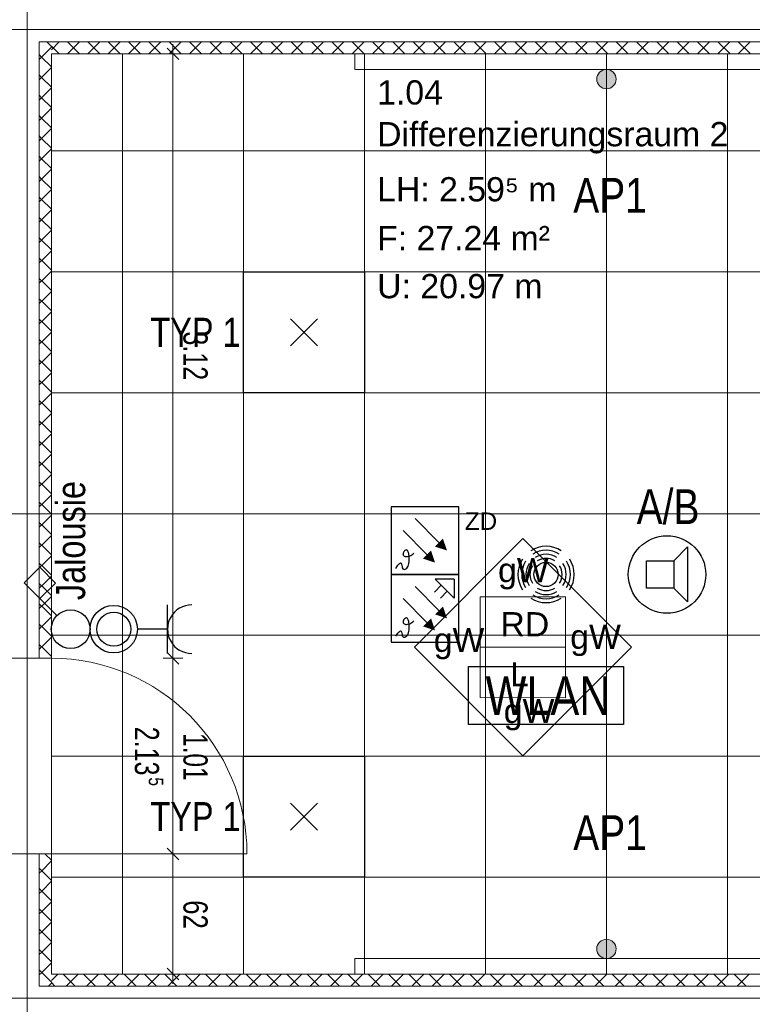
# Model space of a CAD drawing. Extents: x 1101 to 1942, y 41 to 882.
# Tile 16 of 104: x 1473 to 1548, y 389 to 490. Entities that reach past the tile are written whole.
import ezdxf
from ezdxf.lldxf.tags import DXFTag

# ---------------------------------------------------------------- set-up
doc = ezdxf.new("R2010")
doc.units = 0
doc.layers.get('0').update_dxf_attribs({"lineweight": 13})
for name, color, linetype, lineweight in [('Axen', 7, 'Continuous', 25), ('Beschriftung', 7, 'Continuous', 25), ('BI_E_Allgemein', 7, 'Continuous', 18), ('Deckenspiegel', 7, 'Continuous', 25), ('Fullfläche', 7, 'Continuous', 25), ('Maßlinien', 7, 'Continuous', 25), ('Räume', 7, 'Continuous', 25), ('Türen-A03CP7TV1H', 7, 'Continuous', 25), ('Wände', 7, 'Continuous', 25)]:
    doc.layers.add(name, color=color, linetype=linetype, lineweight=lineweight)
for name, color, linetype, lineweight, true_color in [('BI_E_Beschallung', 5, 'Continuous', 25, 0x0000ff), ('BI_E_EDV', 3, 'Continuous', 25, 0x00ff00), ('BI_E_Einbruchmeldeanlagen', 5, 'Continuous', 25, 0x0000ff), ('BI_E_Licht', 7, 'Continuous', 25, 0xff6600), ('BI_E_Starkstrom', 1, 'Continuous', 25, 0xff0000), ('BI_E_Steckdosen', 1, 'Continuous', 25, 0xff0000), ('BI_E_Taster', 1, 'Continuous', 25, 0xff0000), ('BI_E_Trassen 2', 6, 'Continuous', 18, 0xff00ff)]:
    doc.layers.add(name, color=color, linetype=linetype, lineweight=lineweight, true_color=true_color)
doc.styles.get("Standard").update_dxf_attribs({"font": 'arial.ttf'})
tags = doc.linetypes.add('ALL_S25', pattern=[0.001, 0, -0.001]).pattern_tags.tags
tags[6:7] = [DXFTag(74, 4), DXFTag(75, 0), DXFTag(340, '0'), DXFTag(46, 1.0), DXFTag(50, 0.0), DXFTag(44, 0.0), DXFTag(45, 0.0)]
tags[4:5] = [DXFTag(74, 4), DXFTag(75, 0), DXFTag(340, '0'), DXFTag(46, 1.0), DXFTag(50, 0.0), DXFTag(44, 0.0), DXFTag(45, 0.0)]

# ---------------------------------------------------------------- blocks, each defined once
blk = doc.blocks.new('Referenz-A03CP7TX1H', base_point=(1202.26, 90.13))
at = {"layer": 'Axen', "color": 0, "linetype": 'ALL_S25', "lineweight": -2, "ltscale": 0.13}
for p, q in [((1473.5, 90.13), (1473.5, 825.65)), ((1661.85, 489.45), (1222.34, 489.45)), ((1661.84, 439.45), (1222.33, 439.45)), ((1661.83, 389.45), (1222.32, 389.45))]:
    blk.add_line(p, q, dxfattribs=at)
at = {"layer": 'Beschriftung', "color": 0, "lineweight": -2}
for p, q in [((1513.5, 425.69), (1524.71, 436.9)), ((1524.71, 436.9), (1535.92, 425.68)), ((1520.31, 425.69), (1520.31, 430.89)), ((1520.31, 430.89), (1529.11, 430.88)), ((1529.11, 430.88), (1529.11, 425.68)), ((1524.71, 414.47), (1513.5, 425.69)), ((1529.11, 425.68), (1520.31, 425.69)), ((1520.31, 420.49), (1520.31, 425.69)), ((1535.92, 425.68), (1524.71, 414.47)), ((1529.11, 425.68), (1529.11, 420.48)), ((1529.11, 420.48), (1520.31, 420.49))]:
    blk.add_line(p, q, dxfattribs=at)
at = {"layer": 'Deckenspiegel', "color": 0, "lineweight": -2}
for p, q in [((1476, 486.95), (1590.7, 486.95)), ((1476, 391.95), (1476, 486.95)), ((1483.35, 486.95), (1483.35, 391.95)), ((1495.85, 486.95), (1495.85, 391.95)), ((1508.35, 486.95), (1508.35, 391.95)), ((1520.85, 486.95), (1520.85, 391.95)), ((1533.35, 486.95), (1533.35, 391.95)), ((1545.85, 486.95), (1545.85, 391.95)), ((1476, 476.95), (1590.7, 476.95)), ((1476, 464.45), (1590.7, 464.45)), ((1476, 451.95), (1590.7, 451.95)), ((1476, 439.45), (1590.7, 439.45)), ((1476, 426.95), (1590.7, 426.95)), ((1476, 414.45), (1590.7, 414.45)), ((1476, 401.95), (1590.7, 401.95)), ((1590.7, 391.95), (1476, 391.95))]:
    blk.add_line(p, q, dxfattribs=at)
at = {"layer": 'Fullfläche', "color": 0, "lineweight": -2}
for p, q in [((1475.52, 488.2), (1476, 487.72)), ((1476.8, 488.18), (1476, 487.38)), ((1477.66, 488.18), (1478.89, 486.95)), ((1478.9, 488.18), (1477.67, 486.95)), ((1479.76, 488.18), (1480.99, 486.95)), ((1481, 488.18), (1479.77, 486.95)), ((1481.86, 488.18), (1483.09, 486.95)), ((1483.1, 488.18), (1481.87, 486.95)), ((1483.96, 488.18), (1485.19, 486.95)), ((1485.2, 488.19), (1483.97, 486.95)), ((1486.06, 488.19), (1487.29, 486.95)), ((1487.3, 488.19), (1486.07, 486.95)), ((1489.4, 488.19), (1488.16, 486.95)), ((1488.16, 488.19), (1489.39, 486.95)), ((1491.5, 488.19), (1490.26, 486.95)), ((1490.26, 488.19), (1491.5, 486.95)), ((1493.6, 488.19), (1492.36, 486.95)), ((1492.36, 488.19), (1493.6, 486.95)), ((1495.7, 488.19), (1494.46, 486.95)), ((1494.46, 488.19), (1495.7, 486.95)), ((1497.8, 488.19), (1496.56, 486.95)), ((1496.56, 488.19), (1497.8, 486.95)), ((1499.9, 488.19), (1498.66, 486.95)), ((1498.66, 488.19), (1499.9, 486.95)), ((1502, 488.19), (1500.76, 486.95)), ((1500.76, 488.19), (1502, 486.95)), ((1504.1, 488.19), (1502.86, 486.95)), ((1502.86, 488.19), (1504.1, 486.95)), ((1506.2, 488.19), (1504.96, 486.95)), ((1504.96, 488.19), (1506.2, 486.95)), ((1508.3, 488.19), (1507.06, 486.95)), ((1507.06, 488.19), (1508.3, 486.95)), ((1510.4, 488.19), (1509.16, 486.95)), ((1509.16, 488.19), (1510.4, 486.95)), ((1512.5, 488.19), (1511.26, 486.95)), ((1511.26, 488.19), (1512.5, 486.95)), ((1514.6, 488.19), (1513.36, 486.95)), ((1513.36, 488.19), (1514.6, 486.95)), ((1516.7, 488.19), (1515.46, 486.95)), ((1515.46, 488.19), (1516.7, 486.95)), ((1518.8, 488.19), (1517.56, 486.95)), ((1517.56, 488.19), (1518.8, 486.95)), ((1520.9, 488.19), (1519.66, 486.95)), ((1519.66, 488.19), (1520.9, 486.95)), ((1523, 488.19), (1521.76, 486.95)), ((1521.76, 488.19), (1523, 486.95)), ((1525.1, 488.19), (1523.86, 486.95)), ((1523.86, 488.19), (1525.1, 486.95)), ((1527.2, 488.19), (1525.96, 486.95)), ((1525.96, 488.19), (1527.2, 486.95)), ((1529.3, 488.19), (1528.06, 486.95)), ((1528.06, 488.19), (1529.3, 486.95)), ((1531.4, 488.19), (1530.16, 486.95)), ((1530.16, 488.19), (1531.4, 486.95)), ((1533.5, 488.19), (1532.26, 486.95)), ((1532.26, 488.19), (1533.5, 486.95)), ((1535.6, 488.19), (1534.36, 486.95)), ((1534.36, 488.19), (1535.6, 486.95)), ((1537.7, 488.19), (1536.46, 486.95)), ((1536.46, 488.19), (1537.7, 486.95)), ((1539.8, 488.19), (1538.56, 486.95)), ((1538.56, 488.19), (1539.8, 486.95)), ((1541.9, 488.19), (1540.65, 486.95)), ((1540.66, 488.19), (1541.9, 486.95)), ((1544, 488.19), (1542.75, 486.95)), ((1542.76, 488.19), (1544, 486.95)), ((1546.1, 488.19), (1544.85, 486.95)), ((1544.86, 488.19), (1546.11, 486.95)), ((1548.2, 488.19), (1546.95, 486.95)), ((1546.96, 488.19), (1548.21, 486.95)), ((1474.99, 486.62), (1476, 487.63)), ((1476, 487.74), (1476.79, 486.95)), ((1474.75, 486.87), (1474.99, 486.62)), ((1474.75, 486.37), (1474.99, 486.62)), ((1474.99, 486.62), (1476, 485.62)), ((1474.99, 484.52), (1476, 485.53)), ((1474.75, 484.77), (1474.99, 484.52)), ((1474.75, 484.27), (1474.99, 484.52)), ((1474.99, 484.52), (1476, 483.52)), ((1474.99, 482.42), (1476, 483.43)), ((1474.75, 482.67), (1474.99, 482.42)), ((1474.75, 482.17), (1474.99, 482.42)), ((1474.99, 482.42), (1476, 481.42)), ((1474.99, 480.32), (1476, 481.33)), ((1474.75, 480.57), (1474.99, 480.32)), ((1474.75, 480.07), (1474.99, 480.32)), ((1474.99, 480.32), (1476, 479.32)), ((1474.99, 478.22), (1476, 479.23)), ((1474.75, 478.47), (1474.99, 478.22)), ((1474.75, 477.97), (1474.99, 478.22)), ((1474.99, 478.22), (1476, 477.22)), ((1474.99, 476.12), (1476, 477.13)), ((1474.75, 476.37), (1474.99, 476.12)), ((1474.75, 475.87), (1474.99, 476.12)), ((1474.99, 476.12), (1476, 475.12)), ((1474.99, 474.02), (1476, 475.03)), ((1474.75, 474.27), (1474.99, 474.02)), ((1474.75, 473.77), (1474.99, 474.02)), ((1474.99, 474.02), (1476, 473.02)), ((1474.99, 471.92), (1476, 472.93)), ((1474.75, 472.17), (1474.99, 471.92)), ((1474.75, 471.67), (1474.99, 471.92)), ((1474.99, 471.92), (1476, 470.92)), ((1474.99, 469.82), (1476, 470.83)), ((1474.75, 470.07), (1474.99, 469.82)), ((1474.75, 469.57), (1474.99, 469.82)), ((1474.99, 469.82), (1476, 468.82)), ((1474.99, 467.72), (1476, 468.73)), ((1474.75, 467.97), (1474.99, 467.72)), ((1474.75, 467.47), (1474.99, 467.72)), ((1474.99, 467.72), (1476, 466.72)), ((1475, 465.62), (1476, 466.62)), ((1474.75, 465.87), (1474.99, 465.62)), ((1474.75, 465.37), (1474.99, 465.62)), ((1475, 465.62), (1476, 464.62)), ((1474.75, 463.77), (1474.99, 463.52)), ((1475, 463.52), (1476, 464.52)), ((1474.75, 463.27), (1474.99, 463.52)), ((1475, 463.52), (1476, 462.52)), ((1474.75, 461.67), (1474.99, 461.42)), ((1475, 461.42), (1476, 462.42)), ((1474.75, 461.17), (1474.99, 461.42)), ((1475, 461.42), (1476, 460.42)), ((1474.75, 459.57), (1474.99, 459.32)), ((1475, 459.32), (1476, 460.32)), ((1474.75, 459.07), (1474.99, 459.32)), ((1475, 459.32), (1476, 458.32)), ((1474.75, 457.47), (1474.99, 457.22)), ((1475, 457.22), (1476, 458.22)), ((1474.75, 456.97), (1474.99, 457.22)), ((1475, 457.22), (1476, 456.22)), ((1475, 455.12), (1476, 456.12)), ((1474.75, 455.37), (1474.99, 455.12)), ((1474.75, 454.87), (1474.99, 455.12)), ((1475, 455.12), (1476, 454.12)), ((1475, 453.02), (1476, 454.02)), ((1474.75, 453.27), (1474.99, 453.02)), ((1474.75, 452.77), (1474.99, 453.02)), ((1475, 453.02), (1476, 452.02)), ((1475, 450.92), (1476, 451.92)), ((1474.75, 451.17), (1474.99, 450.92)), ((1474.75, 450.67), (1474.99, 450.92)), ((1475, 450.92), (1476, 449.92)), ((1475, 448.82), (1476, 449.82)), ((1474.75, 449.07), (1474.99, 448.82)), ((1474.75, 448.57), (1474.99, 448.82)), ((1475, 448.82), (1476, 447.82)), ((1475, 446.72), (1476, 447.72)), ((1474.75, 446.97), (1474.99, 446.72)), ((1474.75, 446.47), (1474.99, 446.72)), ((1475, 446.72), (1476, 445.72)), ((1475, 444.62), (1476, 445.62)), ((1474.75, 444.87), (1474.99, 444.62)), ((1474.75, 444.37), (1474.99, 444.62)), ((1475, 444.62), (1476, 443.62)), ((1475, 442.52), (1476, 443.52)), ((1474.75, 442.77), (1474.99, 442.52)), ((1474.75, 442.27), (1474.99, 442.52)), ((1475, 442.52), (1476, 441.52)), ((1475, 440.42), (1476, 441.42)), ((1474.75, 440.67), (1474.99, 440.42)), ((1474.75, 440.17), (1474.99, 440.42)), ((1475, 440.42), (1476, 439.42)), ((1475, 438.32), (1476, 439.32)), ((1474.75, 438.57), (1474.99, 438.32)), ((1474.75, 438.07), (1474.99, 438.32)), ((1475, 438.32), (1476, 437.32)), ((1475, 436.22), (1476, 437.22)), ((1474.75, 436.47), (1474.99, 436.22)), ((1474.75, 435.97), (1474.99, 436.22)), ((1475, 436.22), (1476, 435.22)), ((1475, 434.12), (1476, 435.12)), ((1474.75, 434.37), (1474.99, 434.12)), ((1474.75, 433.87), (1474.99, 434.12)), ((1475, 434.12), (1476, 433.12)), ((1474.75, 432.27), (1474.99, 432.02)), ((1475, 432.02), (1476, 433.02)), ((1474.75, 431.77), (1474.99, 432.02)), ((1475, 432.02), (1476, 431.02)), ((1474.75, 430.17), (1474.99, 429.92)), ((1475, 429.92), (1476, 430.92)), ((1474.75, 429.67), (1474.99, 429.92)), ((1475, 429.92), (1476, 428.92)), ((1474.75, 428.07), (1474.99, 427.82)), ((1475, 427.82), (1476, 428.82)), ((1474.75, 427.57), (1474.99, 427.82)), ((1475, 427.82), (1476, 426.82)), ((1474.75, 425.97), (1474.99, 425.72)), ((1475, 425.72), (1476, 426.72)), ((1474.75, 425.47), (1474.99, 425.72)), ((1475, 425.72), (1476, 424.72)), ((1475.93, 424.55), (1476, 424.62)), ((1476, 403.62), (1475, 402.62)), ((1476, 403.72), (1475.37, 404.34)), ((1475, 402.62), (1474.75, 402.87)), ((1475, 402.62), (1474.75, 402.37)), ((1476, 401.62), (1475, 402.62)), ((1475, 400.52), (1474.75, 400.77)), ((1475, 400.52), (1474.75, 400.27)), ((1476, 401.52), (1475, 400.52)), ((1476, 399.52), (1475, 400.52)), ((1475, 398.42), (1474.75, 398.67)), ((1476, 399.42), (1475, 398.42)), ((1475, 398.42), (1474.75, 398.17)), ((1476, 397.42), (1475, 398.42)), ((1475, 396.32), (1474.75, 396.57)), ((1476, 397.32), (1475, 396.32)), ((1475, 396.32), (1474.75, 396.07)), ((1476, 395.32), (1475, 396.32)), ((1475, 394.22), (1474.75, 394.47)), ((1476, 395.22), (1475, 394.22)), ((1475, 394.22), (1474.75, 393.97)), ((1476, 393.22), (1475, 394.22)), ((1476, 393.12), (1475, 392.12)), ((1475, 392.12), (1474.75, 392.37)), ((1475, 392.12), (1474.75, 391.87)), ((1476, 391.12), (1475, 392.12)), ((1476.66, 391.95), (1476, 391.29)), ((1477.23, 391.95), (1478.46, 390.71)), ((1478.76, 391.95), (1477.52, 390.71)), ((1479.33, 391.95), (1480.56, 390.71)), ((1480.86, 391.95), (1479.62, 390.71)), ((1481.43, 391.95), (1482.66, 390.71)), ((1482.96, 391.95), (1481.72, 390.71)), ((1483.53, 391.95), (1484.76, 390.71)), ((1485.06, 391.95), (1483.82, 390.71)), ((1485.63, 391.95), (1486.86, 390.71)), ((1487.16, 391.95), (1485.92, 390.71)), ((1487.73, 391.95), (1488.96, 390.71)), ((1489.26, 391.95), (1488.03, 390.71)), ((1489.83, 391.95), (1491.06, 390.71)), ((1491.36, 391.95), (1490.13, 390.71)), ((1491.93, 391.95), (1493.16, 390.71)), ((1493.46, 391.95), (1492.23, 390.71)), ((1494.03, 391.95), (1495.26, 390.71)), ((1495.56, 391.95), (1494.33, 390.71)), ((1496.13, 391.95), (1497.36, 390.71)), ((1497.66, 391.95), (1496.43, 390.71)), ((1498.23, 391.95), (1499.46, 390.71)), ((1499.76, 391.95), (1498.53, 390.71)), ((1500.33, 391.95), (1501.56, 390.71)), ((1501.86, 391.95), (1500.63, 390.71)), ((1502.43, 391.95), (1503.66, 390.71)), ((1503.96, 391.95), (1502.73, 390.71)), ((1504.52, 391.95), (1505.76, 390.71)), ((1506.06, 391.95), (1504.83, 390.71)), ((1506.62, 391.95), (1507.86, 390.71)), ((1508.16, 391.95), (1506.93, 390.71)), ((1508.72, 391.95), (1509.96, 390.71)), ((1510.26, 391.95), (1509.03, 390.71)), ((1510.82, 391.95), (1512.06, 390.71)), ((1512.37, 391.95), (1511.13, 390.71)), ((1512.92, 391.95), (1514.16, 390.71)), ((1514.47, 391.95), (1513.23, 390.71)), ((1515.02, 391.95), (1516.26, 390.71)), ((1516.57, 391.95), (1515.33, 390.71)), ((1517.12, 391.95), (1518.36, 390.71)), ((1518.67, 391.95), (1517.43, 390.71)), ((1519.22, 391.95), (1520.46, 390.71)), ((1520.77, 391.95), (1519.53, 390.71)), ((1521.32, 391.95), (1522.56, 390.71)), ((1522.87, 391.95), (1521.63, 390.71)), ((1523.42, 391.95), (1524.66, 390.71)), ((1524.97, 391.95), (1523.73, 390.71)), ((1525.52, 391.95), (1526.76, 390.71)), ((1527.07, 391.95), (1525.83, 390.71)), ((1527.62, 391.95), (1528.86, 390.71)), ((1529.17, 391.95), (1527.93, 390.71)), ((1529.72, 391.95), (1530.96, 390.71)), ((1531.27, 391.95), (1530.03, 390.71)), ((1531.82, 391.95), (1533.06, 390.71)), ((1533.37, 391.95), (1532.13, 390.71)), ((1533.92, 391.95), (1535.16, 390.71)), ((1535.47, 391.95), (1534.23, 390.71)), ((1536.02, 391.95), (1537.26, 390.71)), ((1537.57, 391.95), (1536.33, 390.71)), ((1538.12, 391.95), (1539.36, 390.71)), ((1539.67, 391.95), (1538.43, 390.71)), ((1540.22, 391.95), (1541.46, 390.7)), ((1541.77, 391.95), (1540.53, 390.7)), ((1542.32, 391.95), (1543.56, 390.7)), ((1543.87, 391.95), (1542.63, 390.7)), ((1544.42, 391.95), (1545.66, 390.7)), ((1545.97, 391.95), (1544.73, 390.7)), ((1546.52, 391.95), (1547.76, 390.7)), ((1548.07, 391.95), (1546.83, 390.7)), ((1476, 391.02), (1475.69, 390.71)), ((1476, 391.08), (1476.36, 390.71))]:
    blk.add_line(p, q, dxfattribs=at)
at = {"layer": 'Maßlinien', "color": 0, "lineweight": -2}
for p, q in [((1488.56, 486.95), (1488.56, 487.95)), ((1488.56, 486.95), (1487.56, 486.95)), ((1487.96, 487.55), (1489.16, 486.35)), ((1488.56, 486.95), (1489.56, 486.95)), ((1488.56, 486.95), (1488.56, 461.23)), ((1488.56, 461.23), (1488.56, 452.28)), ((1488.56, 452.28), (1488.56, 424.55)), ((1487.96, 425.15), (1489.16, 423.95)), ((1488.56, 424.55), (1487.56, 424.55)), ((1488.56, 424.55), (1489.56, 424.55)), ((1488.56, 424.55), (1488.56, 404.35)), ((1487.96, 404.95), (1489.16, 403.75)), ((1488.56, 404.35), (1487.56, 404.35)), ((1488.56, 404.35), (1489.56, 404.35)), ((1488.56, 404.35), (1488.56, 391.95)), ((1487.96, 392.55), (1489.16, 391.35)), ((1488.56, 391.95), (1487.56, 391.95)), ((1488.56, 391.95), (1489.56, 391.95)), ((1488.56, 391.95), (1488.56, 390.95))]:
    blk.add_line(p, q, dxfattribs=at)
at = {"layer": 'Türen-A03CP7TV1H', "color": 0, "lineweight": -2}
blk.add_line((1476, 404.35), (1496.2, 404.35), dxfattribs=at)
blk.add_ellipse((1476, 404.35), major_axis=(20.2, 0), ratio=1, start_param=0, end_param=1.570796, dxfattribs=at)
at = {"layer": 'Wände', "color": 0, "lineweight": -2}
for p, q in [((1473.5, 424.55), (1473.5, 504.35)), ((1473.5, 489.45), (1594.7, 489.45)), ((1594.7, 488.2), (1474.75, 488.2)), ((1474.75, 488.2), (1474.75, 424.55)), ((1476, 486.95), (1476, 424.55)), ((1476, 486.95), (1593.9, 486.95)), ((1476, 424.55), (1471, 424.55)), ((1476, 404.35), (1471, 404.35)), ((1473.5, 224.55), (1473.5, 404.35)), ((1474.75, 404.34), (1474.75, 390.71)), ((1476, 404.35), (1476, 391.95)), ((1476, 391.95), (1593.9, 391.95)), ((1474.75, 390.71), (1594.7, 390.7)), ((1594.7, 389.45), (1473.5, 389.45))]:
    blk.add_line(p, q, dxfattribs=at)
at = {"layer": 'Beschriftung', "color": 0, "lineweight": -2, "char_height": 2.5, "attachment_point": 1, "rotation": 359.9932}
for s, insert in [('{\\fArial;gW}', (1522.14, 434.9)), ('{\\fArial;RD}', (1522.39, 429.31)), ('{\\fArial;gW}', (1529.6, 428.02)), ('{\\fArial;gW}', (1515.5, 427.69)), ('{\\fArial;L}', (1523.39, 424.14)), ('{\\fArial;gW}', (1522.73, 420.35))]:
    blk.add_mtext(s, dxfattribs=dict(at, insert=insert))
at = {"layer": 'Maßlinien', "color": 0, "lineweight": -2, "attachment_point": 1, "rotation": 270}
for s, insert, char_height in [('{\\W0.74;\\fArial;3.12}', (1492.14, 458.29), 2.5), ('{\\W0.74;\\fArial;2.13}', (1487.12, 417.48), 2.5), ('{\\W0.72;\\fArial;1.01}', (1492.14, 416.82), 2.5), ('{\\W0.76;\\fArial;5}', (1487.56, 412.25), 1.5), ('{\\W0.76;\\fArial;62}', (1492.14, 399.57), 2.5)]:
    blk.add_mtext(s, dxfattribs=dict(at, insert=insert, char_height=char_height))
at = {"layer": 'Räume', "color": 0, "lineweight": -2, "char_height": 2.5, "attachment_point": 1, "rotation": 0}
for s, insert in [('{\\fArial;1.04}', (1509.65, 484.22)), ('{\\fArial;Differenzierungsraum 2}', (1509.65, 479.91)), ('{\\fArial;LH: 2.59⁵ m}', (1509.65, 474.22)), ('{\\fArial;F: 27.24 m²}', (1509.65, 469.18)), ('{\\fArial;U: 20.97 m}', (1509.65, 464.22))]:
    blk.add_mtext(s, dxfattribs=dict(at, insert=insert))
blk = doc.blocks.new('Abkofferung-A03CP80L1H', base_point=(1507.35, 391.94))
at = {"color": 0, "linetype": 'ByBlock', "lineweight": -2, "ltscale": 0.13}
for p, q in [((1507.35, 391.94), (1507.35, 393.54)), ((1507.35, 393.54), (1559.34, 393.54)), ((1559.34, 393.54), (1559.34, 391.94)), ((1559.34, 391.94), (1507.35, 391.94))]:
    blk.add_line(p, q, dxfattribs=at)
blk = doc.blocks.new('Abkofferung-A03CP80N1H', base_point=(1507.35, 485.34))
at = {"color": 0, "linetype": 'ByBlock', "lineweight": -2, "ltscale": 0.13}
for p, q in [((1507.35, 485.34), (1507.35, 486.94)), ((1507.35, 486.94), (1559.34, 486.94)), ((1559.34, 486.94), (1559.34, 485.34)), ((1559.34, 485.34), (1507.35, 485.34))]:
    blk.add_line(p, q, dxfattribs=at)
blk = doc.blocks.new('Blockreferenz-A03CP80P1H', base_point=(1532.34, 393.54))
at = {"linetype": 'ByBlock', "lineweight": -2, "ltscale": 0.18}
blk.add_hatch(color=0, dxfattribs=at).paths.add_polyline_path([(1533.34, 395.54), (1533.2, 395.53), (1533.06, 395.5), (1532.93, 395.45), (1532.8, 395.38), (1532.69, 395.3), (1532.59, 395.2), (1532.5, 395.08), (1532.43, 394.96), (1532.38, 394.83), (1532.35, 394.69), (1532.34, 394.54), (1532.35, 394.4), (1532.38, 394.26), (1532.43, 394.13), (1532.5, 394), (1532.59, 393.89), (1532.69, 393.79), (1532.8, 393.7), (1532.93, 393.63), (1533.06, 393.58), (1533.2, 393.55), (1533.34, 393.54), (1533.49, 393.55), (1533.63, 393.58), (1533.76, 393.63), (1533.89, 393.7), (1534, 393.79), (1534.1, 393.89), (1534.19, 394), (1534.25, 394.13), (1534.3, 394.26), (1534.33, 394.4), (1534.34, 394.54), (1534.33, 394.69), (1534.3, 394.83), (1534.25, 394.96), (1534.19, 395.08), (1534.1, 395.2), (1534, 395.3), (1533.89, 395.38), (1533.76, 395.45), (1533.63, 395.5), (1533.49, 395.53)])
at = {"color": 0, "linetype": 'ByBlock', "lineweight": -2, "ltscale": 0.18}
blk.add_line((1533.34, 395.54), (1533.34, 403.54), dxfattribs=at)
blk.add_circle((1533.34, 394.54), 1, dxfattribs=at)
blk = doc.blocks.new('RZB Sidelite ECO 30W-A03CP80R1H', base_point=(1495.85, 401.95))
at = {"color": 0, "lineweight": -2}
for p, q in [((1495.85, 401.95), (1495.85, 414.45)), ((1495.85, 414.45), (1508.35, 414.45)), ((1508.35, 414.45), (1508.35, 401.95)), ((1503.5, 406.8), (1500.7, 409.6)), ((1503.5, 409.6), (1500.7, 406.8)), ((1508.35, 401.95), (1495.85, 401.95))]:
    blk.add_line(p, q, dxfattribs=at)
blk = doc.blocks.new('Blockreferenz-A03CP80T1H', base_point=(1532.34, 475.34))
at = {"linetype": 'ByBlock', "lineweight": -2, "ltscale": 0.18}
blk.add_hatch(color=0, dxfattribs=at).paths.add_polyline_path([(1533.34, 483.34), (1533.2, 483.35), (1533.06, 483.38), (1532.93, 483.43), (1532.8, 483.5), (1532.69, 483.59), (1532.59, 483.69), (1532.5, 483.8), (1532.43, 483.93), (1532.39, 484.06), (1532.35, 484.2), (1532.34, 484.34), (1532.35, 484.49), (1532.39, 484.63), (1532.43, 484.76), (1532.5, 484.88), (1532.59, 485), (1532.69, 485.1), (1532.8, 485.19), (1532.93, 485.25), (1533.06, 485.3), (1533.2, 485.33), (1533.34, 485.34), (1533.49, 485.33), (1533.63, 485.3), (1533.76, 485.25), (1533.89, 485.19), (1534, 485.1), (1534.1, 485), (1534.19, 484.88), (1534.25, 484.76), (1534.3, 484.63), (1534.33, 484.49), (1534.34, 484.34), (1534.33, 484.2), (1534.3, 484.06), (1534.25, 483.93), (1534.19, 483.8), (1534.1, 483.69), (1534, 483.59), (1533.89, 483.5), (1533.76, 483.43), (1533.63, 483.38), (1533.49, 483.35)])
at = {"color": 0, "linetype": 'ByBlock', "lineweight": -2, "ltscale": 0.18}
blk.add_line((1533.34, 483.34), (1533.34, 475.34), dxfattribs=at)
blk.add_circle((1533.34, 484.34), 1, dxfattribs=at)
blk = doc.blocks.new('Lautsprecher-A03CP80V1H', base_point=(1535.6, 429.2))
at = {"color": 0, "lineweight": -2}
for p, q in [((1541.73, 436.04), (1540.31, 434.62)), ((1541.73, 436.04), (1541.73, 430.36)), ((1537.47, 431.78), (1537.47, 434.62)), ((1537.47, 434.62), (1540.31, 434.62)), ((1540.31, 434.62), (1540.31, 431.78)), ((1540.31, 431.78), (1537.47, 431.78)), ((1541.73, 430.36), (1540.31, 431.78))]:
    blk.add_line(p, q, dxfattribs=at)
at = {"color": 0, "linetype": 'ByBlock', "lineweight": -2, "ltscale": 0.25}
blk.add_circle((1539.6, 433.2), 4, dxfattribs=at)
blk = doc.blocks.new('Präsenzmelder MD-C 360i_32 oder 24-A03CP80X1H', base_point=(1524.19, 430.29))
at = {"color": 0, "lineweight": -2}
blk.add_circle((1527.1, 433.2), 1.25, dxfattribs=at)
for major_axis in [(1.58, 2.44), (1.36, 2.11), (1.13, 1.75), (-2.44, 1.58), (-2.11, 1.36), (-1.75, 1.13), (-1.4, 0.9), (0.9, 1.4), (1.4, -0.9), (1.75, -1.13), (2.11, -1.36), (2.44, -1.58), (-1.36, -2.11), (-1.13, -1.75), (-0.9, -1.4), (-1.58, -2.44)]:
    blk.add_ellipse((1527.1, 433.2), major_axis=major_axis, ratio=1, start_param=0, end_param=1.146009, dxfattribs=at)
blk = doc.blocks.new('RZB Sidelite ECO 30W-A03CP80Z1H', base_point=(1495.85, 451.95))
at = {"color": 0, "lineweight": -2}
for p, q in [((1495.85, 451.95), (1495.85, 464.45)), ((1495.85, 464.45), (1508.35, 464.45)), ((1508.35, 464.45), (1508.35, 451.95)), ((1503.5, 456.8), (1500.7, 459.6)), ((1503.5, 459.6), (1500.7, 456.8)), ((1508.35, 451.95), (1495.85, 451.95))]:
    blk.add_line(p, q, dxfattribs=at)
blk = doc.blocks.new('Brandmelder-A03CP8151H', base_point=(1511.1, 426.2))
at = {"color": 0, "lineweight": -2}
for p, q in [((1518.1, 433.2), (1511.1, 433.2)), ((1511.1, 433.2), (1511.1, 426.2)), ((1518.1, 426.2), (1518.1, 433.2)), ((1516.27, 432.08), (1515.58, 431.39)), ((1517.6, 432.7), (1515.64, 432.7)), ((1515.64, 432.7), (1517.6, 430.75)), ((1517.6, 432.7), (1517.6, 430.75)), ((1513.57, 431.97), (1516.04, 429.49)), ((1516.89, 431.46), (1516.2, 430.76)), ((1512.33, 430.73), (1514.8, 428.25)), ((1512.34, 428.4), (1512.33, 428.34)), ((1512.33, 428.34), (1512.33, 428.28)), ((1512.33, 428.28), (1512.35, 428.22)), ((1512.36, 428.46), (1512.34, 428.4)), ((1512.37, 428.17), (1512.35, 428.22)), ((1512.39, 428.52), (1512.36, 428.46)), ((1512.37, 428.17), (1512.41, 428.13)), ((1512.43, 428.58), (1512.39, 428.52)), ((1512.46, 428.09), (1512.41, 428.13)), ((1512.47, 428.63), (1512.43, 428.58)), ((1512.46, 428.09), (1512.53, 428.06)), ((1512.52, 428.67), (1512.47, 428.63)), ((1512.57, 428.7), (1512.52, 428.67)), ((1512.53, 428.06), (1512.61, 428.05)), ((1512.62, 428.72), (1512.57, 428.7)), ((1512.61, 428.05), (1512.7, 428.05)), ((1512.67, 428.73), (1512.62, 428.72)), ((1512.67, 428.73), (1512.71, 428.72)), ((1512.7, 428.05), (1512.8, 428.06)), ((1512.75, 428.7), (1512.71, 428.72)), ((1512.75, 428.7), (1512.79, 428.66)), ((1512.82, 428.6), (1512.79, 428.66)), ((1512.8, 428.06), (1512.91, 428.09)), ((1512.85, 428.53), (1512.82, 428.6)), ((1512.88, 428.45), (1512.85, 428.53)), ((1512.91, 428.35), (1512.88, 428.45)), ((1512.93, 428.23), (1512.91, 428.35)), ((1512.91, 428.09), (1513.02, 428.12)), ((1512.95, 428.1), (1512.93, 428.23)), ((1512.96, 427.95), (1512.95, 428.1)), ((1513.02, 428.12), (1513.13, 428.17)), ((1513.13, 428.17), (1513.25, 428.24)), ((1513.25, 428.24), (1513.35, 428.31)), ((1513.35, 428.31), (1513.45, 428.4)), ((1511.58, 426.83), (1511.8, 427.15)), ((1511.8, 427.15), (1511.96, 427.32)), ((1511.96, 427.32), (1512.07, 427.39)), ((1512.07, 427.39), (1512.13, 427.36)), ((1512.13, 427.36), (1512.17, 427.27)), ((1512.17, 427.27), (1512.2, 427.14)), ((1512.2, 427.14), (1512.22, 427)), ((1512.22, 427), (1512.25, 426.88)), ((1512.71, 426.85), (1512.79, 426.95)), ((1512.79, 426.95), (1512.85, 427.06)), ((1512.85, 427.06), (1512.9, 427.19)), ((1512.9, 427.19), (1512.94, 427.33)), ((1512.94, 427.33), (1512.96, 427.49)), ((1512.97, 427.8), (1512.96, 427.95)), ((1512.96, 427.49), (1512.97, 427.64)), ((1512.97, 427.64), (1512.97, 427.8)), ((1511.1, 426.2), (1518.1, 426.2)), ((1512.25, 426.88), (1512.3, 426.79)), ((1512.3, 426.79), (1512.37, 426.74)), ((1512.37, 426.74), (1512.45, 426.72)), ((1512.45, 426.72), (1512.53, 426.74)), ((1512.53, 426.74), (1512.62, 426.78)), ((1512.62, 426.78), (1512.71, 426.85))]:
    blk.add_line(p, q, dxfattribs=at)
for points in [[(1516.87, 428.67), (1515.63, 429.08), (1516.45, 429.9)], [(1515.63, 427.43), (1514.39, 427.84), (1515.22, 428.67)]]:
    blk.add_solid(points, dxfattribs=at)
blk = doc.blocks.new('Brandmelder in ZD-A03CP8171H', base_point=(1511.1, 433.2))
at = {"color": 0, "lineweight": -2}
for p, q in [((1518.1, 440.2), (1511.1, 440.2)), ((1511.1, 440.2), (1511.1, 433.2)), ((1518.1, 433.2), (1518.1, 440.2)), ((1513.57, 438.97), (1516.04, 436.49)), ((1512.33, 437.73), (1514.8, 435.25)), ((1512.34, 435.4), (1512.33, 435.34)), ((1512.33, 435.34), (1512.33, 435.28)), ((1512.33, 435.28), (1512.35, 435.22)), ((1512.36, 435.46), (1512.34, 435.4)), ((1512.37, 435.17), (1512.35, 435.22)), ((1512.39, 435.52), (1512.36, 435.46)), ((1512.37, 435.17), (1512.41, 435.13)), ((1512.43, 435.58), (1512.39, 435.52)), ((1512.46, 435.09), (1512.41, 435.13)), ((1512.47, 435.63), (1512.43, 435.58)), ((1512.46, 435.09), (1512.53, 435.06)), ((1512.52, 435.67), (1512.47, 435.63)), ((1512.57, 435.7), (1512.52, 435.67)), ((1512.62, 435.72), (1512.57, 435.7)), ((1512.67, 435.73), (1512.62, 435.72)), ((1512.67, 435.73), (1512.71, 435.72)), ((1512.75, 435.7), (1512.71, 435.72)), ((1512.75, 435.7), (1512.79, 435.66)), ((1512.82, 435.6), (1512.79, 435.66)), ((1512.8, 435.06), (1512.91, 435.09)), ((1512.85, 435.53), (1512.82, 435.6)), ((1512.88, 435.45), (1512.85, 435.53)), ((1512.91, 435.35), (1512.88, 435.45)), ((1512.93, 435.23), (1512.91, 435.35)), ((1512.91, 435.09), (1513.02, 435.12)), ((1512.95, 435.1), (1512.93, 435.23)), ((1512.96, 434.95), (1512.95, 435.1)), ((1513.02, 435.12), (1513.13, 435.17)), ((1513.13, 435.17), (1513.25, 435.24)), ((1513.25, 435.24), (1513.35, 435.31)), ((1513.35, 435.31), (1513.45, 435.4)), ((1511.58, 433.83), (1511.8, 434.15)), ((1511.8, 434.15), (1511.96, 434.32)), ((1511.96, 434.32), (1512.07, 434.39)), ((1512.07, 434.39), (1512.13, 434.36)), ((1512.13, 434.36), (1512.17, 434.27)), ((1512.17, 434.27), (1512.2, 434.14)), ((1512.2, 434.14), (1512.22, 434)), ((1512.53, 435.06), (1512.61, 435.05)), ((1512.61, 435.05), (1512.7, 435.05)), ((1512.7, 435.05), (1512.8, 435.06)), ((1512.79, 433.95), (1512.85, 434.06)), ((1512.85, 434.06), (1512.9, 434.19)), ((1512.9, 434.19), (1512.94, 434.33)), ((1512.94, 434.33), (1512.96, 434.49)), ((1512.97, 434.8), (1512.96, 434.95)), ((1512.96, 434.49), (1512.97, 434.64)), ((1512.97, 434.64), (1512.97, 434.8)), ((1511.1, 433.2), (1518.1, 433.2)), ((1512.22, 434), (1512.25, 433.88)), ((1512.25, 433.88), (1512.3, 433.79)), ((1512.3, 433.79), (1512.37, 433.74)), ((1512.37, 433.74), (1512.45, 433.72)), ((1512.45, 433.72), (1512.53, 433.74)), ((1512.53, 433.74), (1512.62, 433.78)), ((1512.62, 433.78), (1512.71, 433.85)), ((1512.71, 433.85), (1512.79, 433.95))]:
    blk.add_line(p, q, dxfattribs=at)
for points in [[(1516.87, 435.67), (1515.63, 436.08), (1516.45, 436.9)], [(1515.63, 434.43), (1514.39, 434.84), (1515.22, 435.67)]]:
    blk.add_solid(points, dxfattribs=at)
at = {"color": 0, "lineweight": -2, "insert": (1518.7, 439.6), "char_height": 1.8, "attachment_point": 1}
blk.add_mtext('{\\fArial;ZD}', dxfattribs=at)
blk = doc.blocks.new('Schlüssel-S_ UP_ 1S-A03CP8191H', base_point=(1473.19, 425.55))
at = {"color": 0, "lineweight": -2}
for p, q in [((1473.19, 432.35), (1474.79, 433.94)), ((1474.79, 433.94), (1476.42, 432.31)), ((1476.56, 428.97), (1473.19, 432.35)), ((1474.82, 430.71), (1476.42, 432.31))]:
    blk.add_line(p, q, dxfattribs=at)
blk.add_circle((1477.99, 427.55), 2, dxfattribs=at)
blk = doc.blocks.new('Steckdose_ 1-fach Deckenbereich-A03CP81B1H', base_point=(1484.89, 425.05))
at = {"color": 0, "lineweight": -2}
for p, q in [((1487.99, 425.05), (1487.99, 430.05)), ((1487.99, 427.55), (1484.89, 427.55))]:
    blk.add_line(p, q, dxfattribs=at)
blk.add_ellipse((1490.49, 427.55), major_axis=(0, 2.5), ratio=1, start_param=0, end_param=3.141593, dxfattribs=at)
blk = doc.blocks.new('Taster Aufputz-A03CP81D1H', base_point=(1479.99, 425.1))
at = {"color": 0, "lineweight": -2}
for radius in [2.45, 1.75]:
    blk.add_circle((1482.44, 427.55), radius, dxfattribs=at)
blk = doc.blocks.new('Blockreferenz-A03CP83F1H', base_point=(1519.1, 417.7))
at = {"color": 0, "linetype": 'ByBlock', "lineweight": -2, "ltscale": 0.25}
for p, q in [((1519.1, 417.7), (1519.1, 423.7)), ((1519.1, 423.7), (1535.1, 423.7)), ((1535.1, 423.7), (1535.1, 417.7)), ((1535.1, 417.7), (1519.1, 417.7))]:
    blk.add_line(p, q, dxfattribs=at)
at = {"color": 0, "linetype": 'ByBlock', "lineweight": -2, "ltscale": 0.25, "insert": (1520.85, 422.7), "char_height": 4, "attachment_point": 1}
blk.add_mtext('{\\W0.8;\\fArial;WLAN}', dxfattribs=at)

msp = doc.modelspace()

# ---------------------------------------------------------------- block references
at = {"color": 251, "lineweight": 13, "ltscale": 0.13, "true_color": 0x5f5f5f}
msp.add_blockref('Referenz-A03CP7TX1H', (1202.26, 90.13), dxfattribs=at)
at = {"layer": 'BI_E_Allgemein', "ltscale": 0.18}
for name, p in [('Blockreferenz-A03CP80T1H', (1532.34, 475.34)), ('Blockreferenz-A03CP80P1H', (1532.34, 393.54))]:
    msp.add_blockref(name, p, dxfattribs=at)
at = {"layer": 'BI_E_Beschallung', "ltscale": 0.25}
msp.add_blockref('Lautsprecher-A03CP80V1H', (1535.6, 429.2), dxfattribs=at)
at = {"layer": 'BI_E_EDV', "ltscale": 0.25}
msp.add_blockref('Blockreferenz-A03CP83F1H', (1519.1, 417.7), dxfattribs=at)
at = {"layer": 'BI_E_Einbruchmeldeanlagen', "linetype": 'Continuous', "ltscale": 0.25}
for name, p in [('Brandmelder in ZD-A03CP8171H', (1511.1, 433.2)), ('Brandmelder-A03CP8151H', (1511.1, 426.2))]:
    msp.add_blockref(name, p, dxfattribs=at)
at = {"layer": 'BI_E_Licht', "linetype": 'Continuous', "ltscale": 0.25}
for name, p in [('RZB Sidelite ECO 30W-A03CP80Z1H', (1495.85, 451.95)), ('Präsenzmelder MD-C 360i_32 oder 24-A03CP80X1H', (1524.19, 430.29)), ('RZB Sidelite ECO 30W-A03CP80R1H', (1495.85, 401.95))]:
    msp.add_blockref(name, p, dxfattribs=at)
at = {"layer": 'BI_E_Starkstrom', "linetype": 'Continuous', "ltscale": 0.25}
msp.add_blockref('Taster Aufputz-A03CP81D1H', (1479.99, 425.1), dxfattribs=at)
at = {"layer": 'BI_E_Steckdosen', "linetype": 'Continuous', "ltscale": 0.25}
msp.add_blockref('Steckdose_ 1-fach Deckenbereich-A03CP81B1H', (1484.89, 425.05), dxfattribs=at)
at = {"layer": 'BI_E_Taster', "linetype": 'Continuous', "ltscale": 0.25}
msp.add_blockref('Schlüssel-S_ UP_ 1S-A03CP8191H', (1473.19, 425.55), dxfattribs=at)
at = {"layer": 'BI_E_Trassen 2', "color": 81, "lineweight": 13, "ltscale": 0.13, "true_color": 0x99ff99}
for name, p in [('Abkofferung-A03CP80N1H', (1507.35, 485.34)), ('Abkofferung-A03CP80L1H', (1507.35, 391.94))]:
    msp.add_blockref(name, p, dxfattribs=at)

# ---------------------------------------------------------------- texts
at = {"layer": 'BI_E_Allgemein', "ltscale": 0.18, "char_height": 3.6, "attachment_point": 1}
for insert in [(1529.91, 474.14), (1529.91, 408.34)]:
    msp.add_mtext('{\\W0.8;\\fArial;AP1}', dxfattribs=dict(at, insert=insert))
at = {"layer": 'BI_E_Beschallung', "ltscale": 0.25, "insert": (1536.46, 442), "char_height": 3.6, "attachment_point": 1}
msp.add_mtext('{\\W0.8;\\fArial;A/B}', dxfattribs=at)
at = {"layer": 'BI_E_Licht', "ltscale": 0.25, "char_height": 3, "attachment_point": 1}
for insert in [(1486.23, 459.7), (1486.23, 409.7)]:
    msp.add_mtext('{\\W0.8;\\fArial;TYP 1}', dxfattribs=dict(at, insert=insert))
at = {"layer": 'BI_E_Starkstrom', "ltscale": 0.25, "insert": (1476.49, 430.55), "char_height": 3, "attachment_point": 1, "rotation": 90}
msp.add_mtext('{\\W0.8;\\fArial;Jalousie}', dxfattribs=at)

doc.saveas('drawing.dxf')
